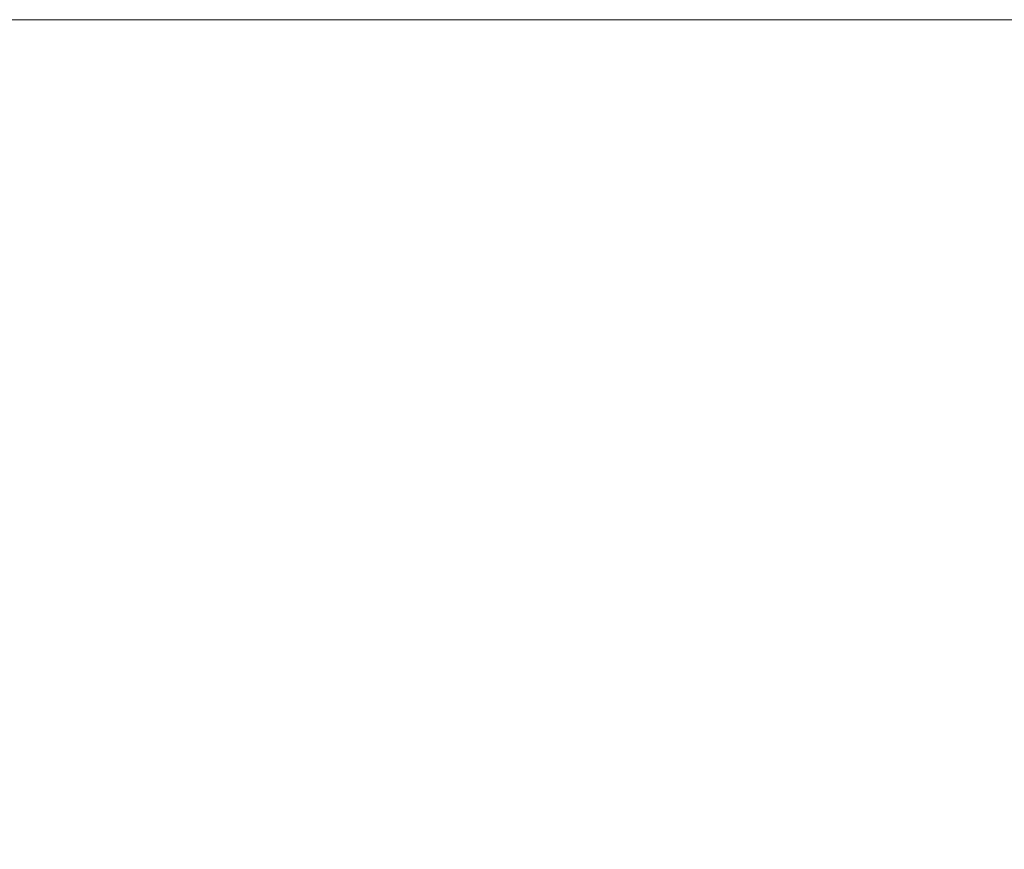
# Model space of a CAD drawing. Header units: centimetres. Extents: x -26 to 27.3, y 37.2 to 39.
# Tile 201 of 256: x -8.0019 to -7.9682, y 38.9717 to 39.0001. Entities that reach past the tile are written whole.
import ezdxf

# ---------------------------------------------------------------- set-up
doc = ezdxf.new("R2010")
doc.units = ezdxf.units.CM
doc.header["$LTSCALE"] = 2.54
doc.layers.add('Lucido design-1', color=7, linetype='Continuous')

# ---------------------------------------------------------------- blocks, each defined once
blk = doc.blocks.new('Gruppo-6-1')
at = {"color": 7, "linetype": 'Continuous', "lineweight": 9}
for points, invisible_edges in [([(27.240266, 39.000065, -349.379592), (27.240266, 39.000112, -349.382667), (-25.859734, 39.000112, -349.382667), (-25.859734, 39.000065, -349.379592)], 8), ([(-25.859734, 39.000112, -349.982667), (-7.993534, 39.000112, -349.585543), (-8.00187, 39.000112, -349.587156)], 9), ([(-8.00187, 39.000112, -349.587156), (-8.010129, 39.000112, -349.58912), (-25.859734, 39.000112, -349.982667)], 10), ([(-25.859734, 39.000112, -349.382667), (9.340266, 39.000112, -349.582667), (-7.959734, 39.000112, -349.582667)], 9), ([(-25.859734, 39.000112, -349.982667), (-25.859734, 39.000112, -349.382667), (-7.976695, 39.000112, -349.583387), (-7.985137, 39.000112, -349.584287)], 10), ([(-7.985137, 39.000112, -349.584287), (-7.993534, 39.000112, -349.585543), (-25.859734, 39.000112, -349.982667)], 10), ([(9.340266, 39.000112, -349.582667), (-25.859734, 39.000112, -349.382667), (27.240266, 39.000112, -349.382667)], 9), ([(-7.959734, 39.000112, -349.582667), (-7.968222, 39.000112, -349.582847), (-25.859734, 39.000112, -349.382667)], 10), ([(-7.968222, 39.000112, -349.582847), (-7.976695, 39.000112, -349.583387), (-25.859734, 39.000112, -349.382667)], 10), ([(27.240266, 39.000065, -373.346355), (27.240266, 39.000112, -373.34943), (-25.859734, 39.000112, -373.34943), (-25.859734, 39.000065, -373.346355)], 8), ([(-25.859734, 39.000112, -373.34943), (9.340266, 39.000112, -373.54943), (-7.959734, 39.000112, -373.54943)], 9), ([(9.340266, 39.000112, -373.54943), (-25.859734, 39.000112, -373.34943), (27.240266, 39.000112, -373.34943)], 9), ([(-7.959734, 39.000112, -373.54943), (-7.968222, 39.000112, -373.54961), (-25.859734, 39.000112, -373.34943)], 10), ([(-25.859734, 39.000112, -373.34943), (-8.00187, 39.000112, -373.553919), (-8.010129, 39.000112, -373.555883)], 9), ([(-25.859734, 39.000112, -373.34943), (-7.985137, 39.000112, -373.55105), (-7.993534, 39.000112, -373.552307)], 9), ([(-7.968222, 39.000112, -373.54961), (-7.976695, 39.000112, -373.55015), (-25.859734, 39.000112, -373.34943)], 10), ([(-7.976695, 39.000112, -373.55015), (-7.985137, 39.000112, -373.55105), (-25.859734, 39.000112, -373.34943)], 10), ([(-7.993534, 39.000112, -373.552307), (-8.00187, 39.000112, -373.553919), (-25.859734, 39.000112, -373.34943)], 10), ([(-8.010129, 39.000112, -349.58912), (-8.00187, 39.000112, -349.587156), (-8.000951, 39.000017, -349.591418), (-8.009031, 39.000017, -349.593339)], 14), ([(-8.010129, 39.000112, -373.555883), (-8.00187, 39.000112, -373.553919), (-8.000951, 39.000017, -373.558181), (-8.009031, 39.000017, -373.560102)], 14), ([(-8.00187, 39.000112, -349.587156), (-7.993534, 39.000112, -349.585543), (-7.992797, 39.000017, -349.589841), (-8.000951, 39.000017, -349.591418)], 14), ([(-8.00187, 39.000112, -373.553919), (-7.993534, 39.000112, -373.552307), (-7.992797, 39.000017, -373.556604), (-8.000951, 39.000017, -373.558181)], 14), ([(-7.993534, 39.000112, -349.585543), (-7.985137, 39.000112, -349.584287), (-7.984583, 39.000017, -349.588611), (-7.992797, 39.000017, -349.589841)], 14), ([(-7.993534, 39.000112, -373.552307), (-7.985137, 39.000112, -373.55105), (-7.984583, 39.000017, -373.555374), (-7.992797, 39.000017, -373.556604)], 14), ([(-7.985137, 39.000112, -349.584287), (-7.976695, 39.000112, -349.583387), (-7.976325, 39.000017, -349.587731), (-7.984583, 39.000017, -349.588611)], 14), ([(-7.985137, 39.000112, -373.55105), (-7.976695, 39.000112, -373.55015), (-7.976325, 39.000017, -373.554494), (-7.984583, 39.000017, -373.555374)], 14), ([(-7.976695, 39.000112, -349.583387), (-7.968222, 39.000112, -349.582847), (-7.968037, 39.000017, -349.587203), (-7.976325, 39.000017, -349.587731)], 14), ([(-7.976695, 39.000112, -373.55015), (-7.968222, 39.000112, -373.54961), (-7.968037, 39.000017, -373.553966), (-7.976325, 39.000017, -373.554494)], 14), ([(-7.968222, 39.000112, -349.582847), (-7.959734, 39.000112, -349.582667), (-7.959734, 39.000017, -349.587027), (-7.968037, 39.000017, -349.587203)], 12), ([(-7.968037, 39.000017, -373.553966), (-7.968222, 39.000112, -373.54961), (-7.959734, 39.000112, -373.54943), (-7.959734, 39.000019, -373.553674)], 9), ([(-25.859734, 39.000065, -349.379592), (-25.859734, 38.999998, -349.378306), (27.240266, 38.999998, -349.378306), (27.240266, 39.000065, -349.379592)], 10), ([(-25.859734, 39.000065, -373.346355), (-25.859734, 38.999998, -373.345069), (27.240266, 38.999998, -373.345069), (27.240266, 39.000065, -373.346355)], 10), ([(27.240266, 38.999851, -349.375446), (27.240266, 38.999998, -349.378306), (-25.859734, 38.999998, -349.378306), (-25.859734, 38.999851, -349.375446)], 10), ([(27.240266, 38.999851, -373.342209), (27.240266, 38.999998, -373.345069), (-25.859734, 38.999998, -373.345069), (-25.859734, 38.999851, -373.342209)], 10), ([(-25.859734, 38.999851, -349.375446), (-25.859734, 38.999712, -349.373953), (27.240266, 38.999712, -349.373953), (27.240266, 38.999851, -349.375446)], 10), ([(-25.859734, 38.999851, -373.342209), (-25.859734, 38.999712, -373.340716), (27.240266, 38.999712, -373.340716), (27.240266, 38.999851, -373.342209)], 10), ([(-8.009031, 39.000017, -349.593339), (-8.000951, 39.000017, -349.591418), (-8.00008, 38.999751, -349.595457), (-8.007989, 38.999751, -349.597338)], 15), ([(-8.009031, 39.000017, -373.560102), (-8.000951, 39.000017, -373.558181), (-8.00008, 38.999751, -373.56222), (-8.007989, 38.999751, -373.564101)], 15), ([(-8.000951, 39.000017, -349.591418), (-7.992797, 39.000017, -349.589841), (-7.992099, 38.999751, -349.593914), (-8.00008, 38.999751, -349.595457)], 15), ([(-8.000951, 39.000017, -373.558181), (-7.992797, 39.000017, -373.556604), (-7.992099, 38.999751, -373.560677), (-8.00008, 38.999751, -373.56222)], 15), ([(-7.992797, 39.000017, -349.589841), (-7.984583, 39.000017, -349.588611), (-7.984059, 38.999751, -349.59271), (-7.992099, 38.999751, -349.593914)], 15), ([(-7.992797, 39.000017, -373.556604), (-7.984583, 39.000017, -373.555374), (-7.984059, 38.999751, -373.559473), (-7.992099, 38.999751, -373.560677)], 15), ([(-7.984583, 39.000017, -349.588611), (-7.976325, 39.000017, -349.587731), (-7.975975, 38.999751, -349.591849), (-7.984059, 38.999751, -349.59271)], 15), ([(-7.984583, 39.000017, -373.555374), (-7.976325, 39.000017, -373.554494), (-7.975975, 38.999751, -373.558612), (-7.984059, 38.999751, -373.559473)], 15), ([(-7.976325, 39.000017, -349.587731), (-7.968037, 39.000017, -349.587203), (-7.967862, 38.999751, -349.591332), (-7.975975, 38.999751, -349.591849)], 15), ([(-7.976325, 39.000017, -373.554494), (-7.968037, 39.000017, -373.553966), (-7.967862, 38.999751, -373.558095), (-7.975975, 38.999751, -373.558612)], 15), ([(27.240266, 38.999465, -349.37131), (27.240266, 38.999712, -349.373953), (-25.859734, 38.999712, -349.373953), (-25.859734, 38.999465, -349.37131)], 10), ([(27.240266, 38.999465, -373.338073), (27.240266, 38.999712, -373.340716), (-25.859734, 38.999712, -373.340716), (-25.859734, 38.999465, -373.338073)], 10), ([(-25.859734, 38.999465, -349.37131), (-25.859734, 38.999236, -349.369617), (27.240266, 38.999236, -349.369617), (27.240266, 38.999465, -349.37131)], 10), ([(-25.859734, 38.999465, -373.338073), (-25.859734, 38.999236, -373.33638), (27.240266, 38.999236, -373.33638), (27.240266, 38.999465, -373.338073)], 10), ([(-8.007989, 38.999751, -349.597338), (-8.00008, 38.999751, -349.595457), (-7.999214, 38.999314, -349.599479), (-8.006953, 38.999314, -349.60132)], 15), ([(-8.007989, 38.999751, -373.564101), (-8.00008, 38.999751, -373.56222), (-7.999214, 38.999314, -373.566242), (-8.006953, 38.999314, -373.568083)], 15), ([(-8.00008, 38.999751, -349.595457), (-7.992099, 38.999751, -349.593914), (-7.991403, 38.999314, -349.597969), (-7.999214, 38.999314, -349.599479)], 15), ([(-8.00008, 38.999751, -373.56222), (-7.992099, 38.999751, -373.560677), (-7.991403, 38.999314, -373.564732), (-7.999214, 38.999314, -373.566242)], 15), ([(-7.992099, 38.999751, -349.593914), (-7.984059, 38.999751, -349.59271), (-7.983536, 38.999314, -349.596791), (-7.991403, 38.999314, -349.597969)], 15), ([(-7.992099, 38.999751, -373.560677), (-7.984059, 38.999751, -373.559473), (-7.983536, 38.999314, -373.563554), (-7.991403, 38.999314, -373.564732)], 15), ([(-7.984059, 38.999751, -349.59271), (-7.975975, 38.999751, -349.591849), (-7.975626, 38.999314, -349.595948), (-7.983536, 38.999314, -349.596791)], 15), ([(-7.984059, 38.999751, -373.559473), (-7.975975, 38.999751, -373.558612), (-7.975626, 38.999314, -373.562712), (-7.983536, 38.999314, -373.563554)], 15), ([(-7.975975, 38.999751, -349.591849), (-7.967862, 38.999751, -349.591332), (-7.967687, 38.999314, -349.595442), (-7.975626, 38.999314, -349.595948)], 15), ([(-7.975975, 38.999751, -373.558612), (-7.967862, 38.999751, -373.558095), (-7.967687, 38.999314, -373.562205), (-7.975626, 38.999314, -373.562712)], 15), ([(27.240266, 38.998907, -349.367189), (27.240266, 38.999236, -349.369617), (-25.859734, 38.999236, -349.369617), (-25.859734, 38.998907, -349.367189)], 10), ([(27.240266, 38.998907, -373.333952), (27.240266, 38.999236, -373.33638), (-25.859734, 38.999236, -373.33638), (-25.859734, 38.998907, -373.333952)], 10), ([(-8.006953, 38.999314, -349.60132), (-7.999214, 38.999314, -349.599479), (-7.998352, 38.998708, -349.603477), (-8.005922, 38.998708, -349.605277)], 15), ([(-8.006953, 38.999314, -373.568083), (-7.999214, 38.999314, -373.566242), (-7.998352, 38.998708, -373.57024), (-8.005922, 38.998708, -373.57204)], 15), ([(-7.999214, 38.999314, -349.599479), (-7.991403, 38.999314, -349.597969), (-7.990712, 38.998708, -349.601999), (-7.998352, 38.998708, -349.603477)], 15), ([(-7.999214, 38.999314, -373.566242), (-7.991403, 38.999314, -373.564732), (-7.990712, 38.998708, -373.568762), (-7.998352, 38.998708, -373.57024)], 15), ([(-7.991403, 38.999314, -349.597969), (-7.983536, 38.999314, -349.596791), (-7.983017, 38.998708, -349.600847), (-7.990712, 38.998708, -349.601999)], 15), ([(-7.991403, 38.999314, -373.564732), (-7.983536, 38.999314, -373.563554), (-7.983017, 38.998708, -373.56761), (-7.990712, 38.998708, -373.568762)], 15), ([(-7.983536, 38.999314, -349.596791), (-7.975626, 38.999314, -349.595948), (-7.975279, 38.998708, -349.600023), (-7.983017, 38.998708, -349.600847)], 15), ([(-7.983536, 38.999314, -373.563554), (-7.975626, 38.999314, -373.562712), (-7.975279, 38.998708, -373.566786), (-7.983017, 38.998708, -373.56761)], 15), ([(-7.975626, 38.999314, -349.595948), (-7.967687, 38.999314, -349.595442), (-7.967513, 38.998708, -349.599528), (-7.975279, 38.998708, -349.600023)], 15), ([(-7.975626, 38.999314, -373.562712), (-7.967687, 38.999314, -373.562205), (-7.967513, 38.998708, -373.566291), (-7.975279, 38.998708, -373.566786)], 15), ([(-25.859734, 38.998907, -349.367189), (-25.859734, 38.998572, -349.365306), (27.240266, 38.998572, -349.365306), (27.240266, 38.998907, -349.367189)], 10), ([(-25.859734, 38.998907, -373.333952), (-25.859734, 38.998572, -373.332069), (27.240266, 38.998572, -373.332069), (27.240266, 38.998907, -373.333952)], 10), ([(27.240266, 38.998177, -349.363092), (27.240266, 38.998572, -349.365306), (-25.859734, 38.998572, -349.365306), (-25.859734, 38.998177, -349.363092)], 10), ([(27.240266, 38.998177, -373.329855), (27.240266, 38.998572, -373.332069), (-25.859734, 38.998572, -373.332069), (-25.859734, 38.998177, -373.329855)], 10), ([(-8.005922, 38.998708, -349.605277), (-7.998352, 38.998708, -349.603477), (-7.997497, 38.997935, -349.607443), (-8.0049, 38.997935, -349.609204)], 15), ([(-8.005922, 38.998708, -373.57204), (-7.998352, 38.998708, -373.57024), (-7.997497, 38.997935, -373.574206), (-8.0049, 38.997935, -373.575967)], 15), ([(-7.998352, 38.998708, -349.603477), (-7.990712, 38.998708, -349.601999), (-7.990027, 38.997935, -349.605998), (-7.997497, 38.997935, -349.607443)], 15), ([(-7.998352, 38.998708, -373.57024), (-7.990712, 38.998708, -373.568762), (-7.990027, 38.997935, -373.572761), (-7.997497, 38.997935, -373.574206)], 15), ([(-7.990712, 38.998708, -349.601999), (-7.983017, 38.998708, -349.600847), (-7.982501, 38.997935, -349.604872), (-7.990027, 38.997935, -349.605998)], 15), ([(-7.990712, 38.998708, -373.568762), (-7.983017, 38.998708, -373.56761), (-7.982501, 38.997935, -373.571635), (-7.990027, 38.997935, -373.572761)], 15), ([(-7.983017, 38.998708, -349.600847), (-7.975279, 38.998708, -349.600023), (-7.974935, 38.997935, -349.604066), (-7.982501, 38.997935, -349.604872)], 15), ([(-7.983017, 38.998708, -373.56761), (-7.975279, 38.998708, -373.566786), (-7.974935, 38.997935, -373.570829), (-7.982501, 38.997935, -373.571635)], 15), ([(-7.975279, 38.998708, -349.600023), (-7.967513, 38.998708, -349.599528), (-7.967341, 38.997935, -349.603581), (-7.974935, 38.997935, -349.604066)], 15), ([(-7.975279, 38.998708, -373.566786), (-7.967513, 38.998708, -373.566291), (-7.967341, 38.997935, -373.570344), (-7.974935, 38.997935, -373.570829)], 15), ([(-25.859734, 38.998177, -349.363092), (-25.859734, 38.99772, -349.361027), (27.240266, 38.99772, -349.361027), (27.240266, 38.998177, -349.363092)], 10), ([(-25.859734, 38.998177, -373.329855), (-25.859734, 38.99772, -373.32779), (27.240266, 38.99772, -373.32779), (27.240266, 38.998177, -373.329855)], 10), ([(-8.0049, 38.997935, -349.609204), (-7.997497, 38.997935, -349.607443), (-7.996651, 38.996995, -349.611371), (-8.003887, 38.996995, -349.613092)], 15), ([(-8.0049, 38.997935, -373.575967), (-7.997497, 38.997935, -373.574206), (-7.996651, 38.996995, -373.578134), (-8.003887, 38.996995, -373.579856)], 15), ([(-7.997497, 38.997935, -349.607443), (-7.990027, 38.997935, -349.605998), (-7.989347, 38.996995, -349.609959), (-7.996651, 38.996995, -349.611371)], 15), ([(-7.997497, 38.997935, -373.574206), (-7.990027, 38.997935, -373.572761), (-7.989347, 38.996995, -373.576722), (-7.996651, 38.996995, -373.578134)], 15), ([(-7.990027, 38.997935, -349.605998), (-7.982501, 38.997935, -349.604872), (-7.981991, 38.996995, -349.608858), (-7.989347, 38.996995, -349.609959)], 15), ([(-7.990027, 38.997935, -373.572761), (-7.982501, 38.997935, -373.571635), (-7.981991, 38.996995, -373.575621), (-7.989347, 38.996995, -373.576722)], 15), ([(-7.982501, 38.997935, -349.604872), (-7.974935, 38.997935, -349.604066), (-7.974594, 38.996995, -349.60807), (-7.981991, 38.996995, -349.608858)], 15), ([(-7.982501, 38.997935, -373.571635), (-7.974935, 38.997935, -373.570829), (-7.974594, 38.996995, -373.574833), (-7.981991, 38.996995, -373.575621)], 15), ([(-7.974935, 38.997935, -349.604066), (-7.967341, 38.997935, -349.603581), (-7.967171, 38.996995, -349.607596), (-7.974594, 38.996995, -349.60807)], 15), ([(-7.974935, 38.997935, -373.570829), (-7.967341, 38.997935, -373.570344), (-7.967171, 38.996995, -373.574359), (-7.974594, 38.996995, -373.574833)], 15), ([(27.240266, 38.997277, -349.359025), (27.240266, 38.99772, -349.361027), (-25.859734, 38.99772, -349.361027), (-25.859734, 38.997277, -349.359025)], 10), ([(27.240266, 38.997277, -373.325788), (27.240266, 38.99772, -373.32779), (-25.859734, 38.99772, -373.32779), (-25.859734, 38.997277, -373.325788)], 10), ([(-25.859734, 38.997277, -349.359025), (-25.859734, 38.996684, -349.35679), (27.240266, 38.996684, -349.35679), (27.240266, 38.997277, -349.359025)], 10), ([(-25.859734, 38.997277, -373.325788), (-25.859734, 38.996684, -373.323553), (27.240266, 38.996684, -373.323553), (27.240266, 38.997277, -373.325788)], 10), ([(-8.003887, 38.996995, -349.613092), (-7.996651, 38.996995, -349.611371), (-7.995814, 38.995892, -349.615255), (-8.002886, 38.995892, -349.616937)], 15), ([(-8.003887, 38.996995, -373.579856), (-7.996651, 38.996995, -373.578134), (-7.995814, 38.995892, -373.582018), (-8.002886, 38.995892, -373.5837)], 15), ([(-7.996651, 38.996995, -349.611371), (-7.989347, 38.996995, -349.609959), (-7.988676, 38.995892, -349.613875), (-7.995814, 38.995892, -349.615255)], 15), ([(-7.996651, 38.996995, -373.578134), (-7.989347, 38.996995, -373.576722), (-7.988676, 38.995892, -373.580638), (-7.995814, 38.995892, -373.582018)], 15), ([(-7.989347, 38.996995, -349.609959), (-7.981991, 38.996995, -349.608858), (-7.981486, 38.995892, -349.612798), (-7.988676, 38.995892, -349.613875)], 15), ([(-7.989347, 38.996995, -373.576722), (-7.981991, 38.996995, -373.575621), (-7.981486, 38.995892, -373.579561), (-7.988676, 38.995892, -373.580638)], 15), ([(-7.981991, 38.996995, -349.608858), (-7.974594, 38.996995, -349.60807), (-7.974257, 38.995892, -349.612028), (-7.981486, 38.995892, -349.612798)], 15), ([(-7.981991, 38.996995, -373.575621), (-7.974594, 38.996995, -373.574833), (-7.974257, 38.995892, -373.578791), (-7.981486, 38.995892, -373.579561)], 15), ([(-7.974594, 38.996995, -349.60807), (-7.967171, 38.996995, -349.607596), (-7.967002, 38.995892, -349.611566), (-7.974257, 38.995892, -349.612028)], 15), ([(-7.974594, 38.996995, -373.574833), (-7.967171, 38.996995, -373.574359), (-7.967002, 38.995892, -373.578329), (-7.974257, 38.995892, -373.578791)], 15), ([(27.240266, 38.996207, -349.354995), (27.240266, 38.996684, -349.35679), (-25.859734, 38.996684, -349.35679), (-25.859734, 38.996207, -349.354995)], 10), ([(27.240266, 38.996207, -373.321758), (27.240266, 38.996684, -373.323553), (-25.859734, 38.996684, -373.323553), (-25.859734, 38.996207, -373.321758)], 10), ([(-25.859734, 38.996207, -349.354995), (-25.859734, 38.995464, -349.352602), (27.240266, 38.995464, -349.352602), (27.240266, 38.996207, -349.354995)], 10), ([(-25.859734, 38.996207, -373.321758), (-25.859734, 38.995464, -373.319365), (27.240266, 38.995464, -373.319365), (27.240266, 38.996207, -373.321758)], 10), ([(-8.009881, 38.995892, -349.618918), (-8.002886, 38.995892, -349.616937), (-8.001898, 38.994626, -349.620731), (-8.008733, 38.994626, -349.622667)], 15), ([(-8.009881, 38.995892, -373.585681), (-8.002886, 38.995892, -373.5837), (-8.001898, 38.994626, -373.587494), (-8.008733, 38.994626, -373.58943)], 15), ([(-8.002886, 38.995892, -349.616937), (-7.995814, 38.995892, -349.615255), (-7.994988, 38.994626, -349.619088), (-8.001898, 38.994626, -349.620731)], 15), ([(-8.002886, 38.995892, -373.5837), (-7.995814, 38.995892, -373.582018), (-7.994988, 38.994626, -373.585851), (-8.001898, 38.994626, -373.587494)], 15), ([(-7.995814, 38.995892, -349.615255), (-7.988676, 38.995892, -349.613875), (-7.988013, 38.994626, -349.617739), (-7.994988, 38.994626, -349.619088)], 15), ([(-7.995814, 38.995892, -373.582018), (-7.988676, 38.995892, -373.580638), (-7.988013, 38.994626, -373.584502), (-7.994988, 38.994626, -373.585851)], 15), ([(-7.988676, 38.995892, -349.613875), (-7.981486, 38.995892, -349.612798), (-7.980988, 38.994626, -349.616687), (-7.988013, 38.994626, -349.617739)], 15), ([(-7.988676, 38.995892, -373.580638), (-7.981486, 38.995892, -373.579561), (-7.980988, 38.994626, -373.58345), (-7.988013, 38.994626, -373.584502)], 15), ([(-7.981486, 38.995892, -349.612798), (-7.974257, 38.995892, -349.612028), (-7.973925, 38.994626, -349.615935), (-7.980988, 38.994626, -349.616687)], 15), ([(-7.981486, 38.995892, -373.579561), (-7.974257, 38.995892, -373.578791), (-7.973925, 38.994626, -373.582698), (-7.980988, 38.994626, -373.58345)], 15), ([(-7.974257, 38.995892, -349.612028), (-7.967002, 38.995892, -349.611566), (-7.966836, 38.994626, -349.615483), (-7.973925, 38.994626, -349.615935)], 15), ([(-7.974257, 38.995892, -373.578791), (-7.967002, 38.995892, -373.578329), (-7.966836, 38.994626, -373.582246), (-7.973925, 38.994626, -373.582698)], 15), ([(27.240266, 38.994969, -349.35101), (27.240266, 38.995464, -349.352602), (-25.859734, 38.995464, -349.352602), (-25.859734, 38.994969, -349.35101)], 10), ([(27.240266, 38.994969, -373.317773), (27.240266, 38.995464, -373.319365), (-25.859734, 38.995464, -373.319365), (-25.859734, 38.994969, -373.317773)], 10), ([(-25.859734, 38.994969, -349.35101), (-25.859734, 38.994062, -349.348471), (27.240266, 38.994062, -349.348471), (27.240266, 38.994969, -349.35101)], 10), ([(-25.859734, 38.994969, -373.317773), (-25.859734, 38.994062, -373.315234), (27.240266, 38.994062, -373.315234), (27.240266, 38.994969, -373.317773)], 10), ([(-8.008733, 38.994626, -349.622667), (-8.001898, 38.994626, -349.620731), (-8.000925, 38.993202, -349.624468), (-8.007602, 38.993202, -349.626359)], 15), ([(-8.008733, 38.994626, -373.58943), (-8.001898, 38.994626, -373.587494), (-8.000925, 38.993202, -373.591232), (-8.007602, 38.993202, -373.593122)], 15), ([(-8.001898, 38.994626, -349.620731), (-7.994988, 38.994626, -349.619088), (-7.994174, 38.993202, -349.622863), (-8.000925, 38.993202, -349.624468)], 15), ([(-8.001898, 38.994626, -373.587494), (-7.994988, 38.994626, -373.585851), (-7.994174, 38.993202, -373.589626), (-8.000925, 38.993202, -373.591232)], 15), ([(-7.994988, 38.994626, -349.619088), (-7.988013, 38.994626, -349.617739), (-7.987361, 38.993202, -349.621545), (-7.994174, 38.993202, -349.622863)], 15), ([(-7.994988, 38.994626, -373.585851), (-7.988013, 38.994626, -373.584502), (-7.987361, 38.993202, -373.588308), (-7.994174, 38.993202, -373.589626)], 15), ([(-7.988013, 38.994626, -349.617739), (-7.980988, 38.994626, -349.616687), (-7.980498, 38.993202, -349.620518), (-7.987361, 38.993202, -349.621545)], 15), ([(-7.988013, 38.994626, -373.584502), (-7.980988, 38.994626, -373.58345), (-7.980498, 38.993202, -373.587281), (-7.987361, 38.993202, -373.588308)], 15), ([(-7.980988, 38.994626, -349.616687), (-7.973925, 38.994626, -349.615935), (-7.973597, 38.993202, -349.619783), (-7.980498, 38.993202, -349.620518)], 15), ([(-7.980988, 38.994626, -373.58345), (-7.973925, 38.994626, -373.582698), (-7.973597, 38.993202, -373.586546), (-7.980498, 38.993202, -373.587281)], 15), ([(-7.973925, 38.994626, -349.615935), (-7.966836, 38.994626, -349.615483), (-7.966672, 38.993202, -349.619341), (-7.973597, 38.993202, -349.619783)], 15), ([(-7.973925, 38.994626, -373.582698), (-7.966836, 38.994626, -373.582246), (-7.966672, 38.993202, -373.586104), (-7.973597, 38.993202, -373.586546)], 15), ([(27.240266, 38.993564, -349.347077), (27.240266, 38.994062, -349.348471), (-25.859734, 38.994062, -349.348471), (-25.859734, 38.993564, -349.347077)], 10), ([(27.240266, 38.993564, -373.31384), (27.240266, 38.994062, -373.315234), (-25.859734, 38.994062, -373.315234), (-25.859734, 38.993564, -373.31384)], 10), ([(-25.859734, 38.993564, -349.347077), (-25.859734, 38.992483, -349.344405), (27.240266, 38.992483, -349.344405), (27.240266, 38.993564, -349.347077)], 10), ([(-25.859734, 38.993564, -373.31384), (-25.859734, 38.992483, -373.311168), (27.240266, 38.992483, -373.311168), (27.240266, 38.993564, -373.31384)], 10), ([(-8.007602, 38.993202, -349.626359), (-8.000925, 38.993202, -349.624468), (-7.999969, 38.991622, -349.628143), (-8.006491, 38.991622, -349.62999)], 15), ([(-8.007602, 38.993202, -373.593122), (-8.000925, 38.993202, -373.591232), (-7.999969, 38.991622, -373.594906), (-8.006491, 38.991622, -373.596753)], 15), ([(-8.000925, 38.993202, -349.624468), (-7.994174, 38.993202, -349.622863), (-7.993374, 38.991622, -349.626574), (-7.999969, 38.991622, -349.628143)], 15), ([(-8.000925, 38.993202, -373.591232), (-7.994174, 38.993202, -373.589626), (-7.993374, 38.991622, -373.593337), (-7.999969, 38.991622, -373.594906)], 15), ([(-7.994174, 38.993202, -349.622863), (-7.987361, 38.993202, -349.621545), (-7.986719, 38.991622, -349.625287), (-7.993374, 38.991622, -349.626574)], 15), ([(-7.994174, 38.993202, -373.589626), (-7.987361, 38.993202, -373.588308), (-7.986719, 38.991622, -373.59205), (-7.993374, 38.991622, -373.593337)], 15), ([(-7.987361, 38.993202, -349.621545), (-7.980498, 38.993202, -349.620518), (-7.980015, 38.991622, -349.624284), (-7.986719, 38.991622, -349.625287)], 15), ([(-7.987361, 38.993202, -373.588308), (-7.980498, 38.993202, -373.587281), (-7.980015, 38.991622, -373.591047), (-7.986719, 38.991622, -373.59205)], 15), ([(-7.980498, 38.993202, -349.620518), (-7.973597, 38.993202, -349.619783), (-7.973275, 38.991622, -349.623566), (-7.980015, 38.991622, -349.624284)], 15), ([(-7.980498, 38.993202, -373.587281), (-7.973597, 38.993202, -373.586546), (-7.973275, 38.991622, -373.590329), (-7.980015, 38.991622, -373.591047)], 15), ([(-7.973597, 38.993202, -349.619783), (-7.966672, 38.993202, -349.619341), (-7.966511, 38.991622, -349.623134), (-7.973275, 38.991622, -349.623566)], 15), ([(-7.973597, 38.993202, -373.586546), (-7.966672, 38.993202, -373.586104), (-7.966511, 38.991622, -373.589897), (-7.973275, 38.991622, -373.590329)], 15), ([(27.240266, 38.991995, -349.343202), (27.240266, 38.992483, -349.344405), (-25.859734, 38.992483, -349.344405), (-25.859734, 38.991995, -349.343202)], 10), ([(27.240266, 38.991995, -373.309965), (27.240266, 38.992483, -373.311168), (-25.859734, 38.992483, -373.311168), (-25.859734, 38.991995, -373.309965)], 10), ([(-25.859734, 38.991995, -349.343202), (-25.859734, 38.990727, -349.340412), (27.240266, 38.990727, -349.340412), (27.240266, 38.991995, -349.343202)], 10), ([(-25.859734, 38.991995, -373.309965), (-25.859734, 38.990727, -373.307175), (27.240266, 38.990727, -373.307175), (27.240266, 38.991995, -373.309965)], 10), ([(-8.006491, 38.991622, -349.62999), (-7.999969, 38.991622, -349.628143), (-7.99903, 38.989888, -349.631748), (-8.0054, 38.989888, -349.633552)], 15), ([(-8.006491, 38.991622, -373.596753), (-7.999969, 38.991622, -373.594906), (-7.99903, 38.989888, -373.598511), (-8.0054, 38.989888, -373.600315)], 15), ([(-7.999969, 38.991622, -349.628143), (-7.993374, 38.991622, -349.626574), (-7.992589, 38.989888, -349.630216), (-7.99903, 38.989888, -349.631748)], 15), ([(-7.999969, 38.991622, -373.594906), (-7.993374, 38.991622, -373.593337), (-7.992589, 38.989888, -373.596979), (-7.99903, 38.989888, -373.598511)], 15), ([(-7.993374, 38.991622, -349.626574), (-7.986719, 38.991622, -349.625287), (-7.98609, 38.989888, -349.628959), (-7.992589, 38.989888, -349.630216)], 15), ([(-7.993374, 38.991622, -373.593337), (-7.986719, 38.991622, -373.59205), (-7.98609, 38.989888, -373.595722), (-7.992589, 38.989888, -373.596979)], 15), ([(-7.986719, 38.991622, -349.625287), (-7.980015, 38.991622, -349.624284), (-7.979542, 38.989888, -349.627979), (-7.98609, 38.989888, -349.628959)], 15), ([(-7.986719, 38.991622, -373.59205), (-7.980015, 38.991622, -373.591047), (-7.979542, 38.989888, -373.594742), (-7.98609, 38.989888, -373.595722)], 15), ([(-7.980015, 38.991622, -349.624284), (-7.973275, 38.991622, -349.623566), (-7.972959, 38.989888, -349.627277), (-7.979542, 38.989888, -349.627979)], 15), ([(-7.980015, 38.991622, -373.591047), (-7.973275, 38.991622, -373.590329), (-7.972959, 38.989888, -373.594041), (-7.979542, 38.989888, -373.594742)], 15), ([(-7.973275, 38.991622, -349.623566), (-7.966511, 38.991622, -349.623134), (-7.966352, 38.989888, -349.626856), (-7.972959, 38.989888, -349.627277)], 15), ([(-7.973275, 38.991622, -373.590329), (-7.966511, 38.991622, -373.589897), (-7.966352, 38.989888, -373.593619), (-7.972959, 38.989888, -373.594041)], 15), ([(27.240266, 38.990264, -349.339392), (27.240266, 38.990727, -349.340412), (-25.859734, 38.990727, -349.340412), (-25.859734, 38.990264, -349.339392)], 10), ([(27.240266, 38.990264, -373.306155), (27.240266, 38.990727, -373.307175), (-25.859734, 38.990727, -373.307175), (-25.859734, 38.990264, -373.306155)], 10), ([(-25.859734, 38.990264, -349.339392), (-25.859734, 38.988799, -349.336499), (27.240266, 38.988799, -349.336499), (27.240266, 38.990264, -349.339392)], 10), ([(-25.859734, 38.990264, -373.306155), (-25.859734, 38.988799, -373.303262), (27.240266, 38.988799, -373.303262), (27.240266, 38.990264, -373.306155)], 10), ([(-8.0054, 38.989888, -349.633552), (-7.99903, 38.989888, -349.631748), (-7.998111, 38.988004, -349.635278), (-8.004332, 38.988004, -349.637039)], 15), ([(-8.0054, 38.989888, -373.600315), (-7.99903, 38.989888, -373.598511), (-7.998111, 38.988004, -373.602041), (-8.004332, 38.988004, -373.603802)], 15), ([(-7.99903, 38.989888, -349.631748), (-7.992589, 38.989888, -349.630216), (-7.991821, 38.988004, -349.633782), (-7.998111, 38.988004, -349.635278)], 15), ([(-7.99903, 38.989888, -373.598511), (-7.992589, 38.989888, -373.596979), (-7.991821, 38.988004, -373.600545), (-7.998111, 38.988004, -373.602041)], 15), ([(-7.992589, 38.989888, -349.630216), (-7.98609, 38.989888, -349.628959), (-7.985473, 38.988004, -349.632554), (-7.991821, 38.988004, -349.633782)], 15), ([(-7.992589, 38.989888, -373.596979), (-7.98609, 38.989888, -373.595722), (-7.985473, 38.988004, -373.599317), (-7.991821, 38.988004, -373.600545)], 15), ([(-7.98609, 38.989888, -349.628959), (-7.979542, 38.989888, -349.627979), (-7.979079, 38.988004, -349.631597), (-7.985473, 38.988004, -349.632554)], 15), ([(-7.98609, 38.989888, -373.595722), (-7.979542, 38.989888, -373.594742), (-7.979079, 38.988004, -373.59836), (-7.985473, 38.988004, -373.599317)], 15), ([(-7.979542, 38.989888, -349.627979), (-7.972959, 38.989888, -349.627277), (-7.97265, 38.988004, -349.630912), (-7.979079, 38.988004, -349.631597)], 15), ([(-7.979542, 38.989888, -373.594742), (-7.972959, 38.989888, -373.594041), (-7.97265, 38.988004, -373.597675), (-7.979079, 38.988004, -373.59836)], 15), ([(-7.972959, 38.989888, -349.627277), (-7.966352, 38.989888, -349.626856), (-7.966198, 38.988004, -349.630501), (-7.97265, 38.988004, -349.630912)], 15), ([(-7.972959, 38.989888, -373.594041), (-7.966352, 38.989888, -373.593619), (-7.966198, 38.988004, -373.597264), (-7.97265, 38.988004, -373.597675)], 15), ([(27.240266, 38.988373, -349.335655), (27.240266, 38.988799, -349.336499), (-25.859734, 38.988799, -349.336499), (-25.859734, 38.988373, -349.335655)], 10), ([(27.240266, 38.988373, -373.302418), (27.240266, 38.988799, -373.303262), (-25.859734, 38.988799, -373.303262), (-25.859734, 38.988373, -373.302418)], 10), ([(-25.859734, 38.988373, -349.335655), (-25.859734, 38.986703, -349.332673), (27.240266, 38.986703, -349.332673), (27.240266, 38.988373, -349.335655)], 10), ([(-25.859734, 38.988373, -373.302418), (-25.859734, 38.986703, -373.299436), (27.240266, 38.986703, -373.299436), (27.240266, 38.988373, -373.302418)], 10), ([(-8.004332, 38.988004, -349.637039), (-7.998111, 38.988004, -349.635278), (-7.997213, 38.985974, -349.638727), (-8.003288, 38.985974, -349.640447)], 15), ([(-8.004332, 38.988004, -373.603802), (-7.998111, 38.988004, -373.602041), (-7.997213, 38.985974, -373.60549), (-8.003288, 38.985974, -373.60721)], 15), ([(-7.998111, 38.988004, -349.635278), (-7.991821, 38.988004, -349.633782), (-7.99107, 38.985974, -349.637266), (-7.997213, 38.985974, -349.638727)], 15), ([(-7.998111, 38.988004, -373.602041), (-7.991821, 38.988004, -373.600545), (-7.99107, 38.985974, -373.604029), (-7.997213, 38.985974, -373.60549)], 15), ([(-7.991821, 38.988004, -349.633782), (-7.985473, 38.988004, -349.632554), (-7.984871, 38.985974, -349.636067), (-7.99107, 38.985974, -349.637266)], 15), ([(-7.991821, 38.988004, -373.600545), (-7.985473, 38.988004, -373.599317), (-7.984871, 38.985974, -373.60283), (-7.99107, 38.985974, -373.604029)], 15), ([(-7.985473, 38.988004, -349.632554), (-7.979079, 38.988004, -349.631597), (-7.978626, 38.985974, -349.635132), (-7.984871, 38.985974, -349.636067)], 15), ([(-7.985473, 38.988004, -373.599317), (-7.979079, 38.988004, -373.59836), (-7.978626, 38.985974, -373.601895), (-7.984871, 38.985974, -373.60283)], 15), ([(-7.979079, 38.988004, -349.631597), (-7.97265, 38.988004, -349.630912), (-7.972348, 38.985974, -349.634463), (-7.978626, 38.985974, -349.635132)], 15), ([(-7.979079, 38.988004, -373.59836), (-7.97265, 38.988004, -373.597675), (-7.972348, 38.985974, -373.601227), (-7.978626, 38.985974, -373.601895)], 15), ([(-7.97265, 38.988004, -349.630912), (-7.966198, 38.988004, -349.630501), (-7.966046, 38.985974, -349.634062), (-7.972348, 38.985974, -349.634463)], 15), ([(-7.97265, 38.988004, -373.597675), (-7.966198, 38.988004, -373.597264), (-7.966046, 38.985974, -373.600825), (-7.972348, 38.985974, -373.601227)], 15), ([(27.240266, 38.986325, -349.331997), (27.240266, 38.986703, -349.332673), (-25.859734, 38.986703, -349.332673), (-25.859734, 38.986325, -349.331997)], 10), ([(27.240266, 38.986325, -373.29876), (27.240266, 38.986703, -373.299436), (-25.859734, 38.986703, -373.299436), (-25.859734, 38.986325, -373.29876)], 10), ([(-25.859734, 38.986325, -349.331997), (-25.859734, 38.984442, -349.328942), (27.240266, 38.984442, -349.328942), (27.240266, 38.986325, -349.331997)], 10), ([(-25.859734, 38.986325, -373.29876), (-25.859734, 38.984442, -373.295705), (27.240266, 38.984442, -373.295705), (27.240266, 38.986325, -373.29876)], 10), ([(-8.003288, 38.985974, -349.640447), (-7.997213, 38.985974, -349.638727), (-7.996337, 38.983802, -349.64209), (-8.00227, 38.983802, -349.64377)], 15), ([(-8.003288, 38.985974, -373.60721), (-7.997213, 38.985974, -373.60549), (-7.996337, 38.983802, -373.608853), (-8.00227, 38.983802, -373.610533)], 15), ([(-7.997213, 38.985974, -349.638727), (-7.99107, 38.985974, -349.637266), (-7.990338, 38.983802, -349.640663), (-7.996337, 38.983802, -349.64209)], 15), ([(-7.997213, 38.985974, -373.60549), (-7.99107, 38.985974, -373.604029), (-7.990338, 38.983802, -373.607426), (-7.996337, 38.983802, -373.608853)], 15), ([(-7.99107, 38.985974, -349.637266), (-7.984871, 38.985974, -349.636067), (-7.984283, 38.983802, -349.639492), (-7.990338, 38.983802, -349.640663)], 15), ([(-7.99107, 38.985974, -373.604029), (-7.984871, 38.985974, -373.60283), (-7.984283, 38.983802, -373.606255), (-7.990338, 38.983802, -373.607426)], 15), ([(-7.984871, 38.985974, -349.636067), (-7.978626, 38.985974, -349.635132), (-7.978185, 38.983802, -349.638579), (-7.984283, 38.983802, -349.639492)], 15), ([(-7.984871, 38.985974, -373.60283), (-7.978626, 38.985974, -373.601895), (-7.978185, 38.983802, -373.605342), (-7.984283, 38.983802, -373.606255)], 15), ([(-7.978626, 38.985974, -349.635132), (-7.972348, 38.985974, -349.634463), (-7.972053, 38.983802, -349.637926), (-7.978185, 38.983802, -349.638579)], 15), ([(-7.978626, 38.985974, -373.601895), (-7.972348, 38.985974, -373.601227), (-7.972053, 38.983802, -373.604689), (-7.978185, 38.983802, -373.605342)], 15), ([(-7.972348, 38.985974, -349.634463), (-7.966046, 38.985974, -349.634062), (-7.965899, 38.983802, -349.637533), (-7.972053, 38.983802, -349.637926)], 15), ([(-7.972348, 38.985974, -373.601227), (-7.966046, 38.985974, -373.600825), (-7.965899, 38.983802, -373.604297), (-7.972053, 38.983802, -373.604689)], 15), ([(27.240266, 38.984123, -349.328425), (27.240266, 38.984442, -349.328942), (-25.859734, 38.984442, -349.328942), (-25.859734, 38.984123, -349.328425)], 10), ([(27.240266, 38.984123, -373.295188), (27.240266, 38.984442, -373.295705), (-25.859734, 38.984442, -373.295705), (-25.859734, 38.984123, -373.295188)], 10), ([(-25.859734, 38.984123, -349.328425), (-25.859734, 38.98202, -349.325314), (27.240266, 38.98202, -349.325314), (27.240266, 38.984123, -349.328425)], 10), ([(-25.859734, 38.984123, -373.295188), (-25.859734, 38.98202, -373.292077), (27.240266, 38.98202, -373.292077), (27.240266, 38.984123, -373.295188)], 10), ([(-8.008127, 38.983802, -349.6457), (-8.00227, 38.983802, -349.64377), (-8.001281, 38.981491, -349.647002), (-8.007001, 38.981491, -349.648887)], 15), ([(-8.008127, 38.983802, -373.612464), (-8.00227, 38.983802, -373.610533), (-8.001281, 38.981491, -373.613765), (-8.007001, 38.981491, -373.61565)], 15), ([(-8.00227, 38.983802, -349.64377), (-7.996337, 38.983802, -349.64209), (-7.995485, 38.981491, -349.645361), (-8.001281, 38.981491, -349.647002)], 15), ([(-8.00227, 38.983802, -373.610533), (-7.996337, 38.983802, -373.608853), (-7.995485, 38.981491, -373.612124), (-8.001281, 38.981491, -373.613765)], 15), ([(-7.996337, 38.983802, -349.64209), (-7.990338, 38.983802, -349.640663), (-7.989626, 38.981491, -349.643967), (-7.995485, 38.981491, -349.645361)], 15), ([(-7.996337, 38.983802, -373.608853), (-7.990338, 38.983802, -373.607426), (-7.989626, 38.981491, -373.61073), (-7.995485, 38.981491, -373.612124)], 15), ([(-7.990338, 38.983802, -349.640663), (-7.984283, 38.983802, -349.639492), (-7.983712, 38.981491, -349.642823), (-7.989626, 38.981491, -349.643967)], 15), ([(-7.990338, 38.983802, -373.607426), (-7.984283, 38.983802, -373.606255), (-7.983712, 38.981491, -373.609587), (-7.989626, 38.981491, -373.61073)], 15), ([(-7.984283, 38.983802, -349.639492), (-7.978185, 38.983802, -349.638579), (-7.977756, 38.981491, -349.641932), (-7.983712, 38.981491, -349.642823)], 15), ([(-7.984283, 38.983802, -373.606255), (-7.978185, 38.983802, -373.605342), (-7.977756, 38.981491, -373.608695), (-7.983712, 38.981491, -373.609587)], 15), ([(-7.978185, 38.983802, -349.638579), (-7.972053, 38.983802, -349.637926), (-7.971766, 38.981491, -349.641294), (-7.977756, 38.981491, -349.641932)], 15), ([(-7.978185, 38.983802, -373.605342), (-7.972053, 38.983802, -373.604689), (-7.971766, 38.981491, -373.608057), (-7.977756, 38.981491, -373.608695)], 15), ([(-7.972053, 38.983802, -349.637926), (-7.965899, 38.983802, -349.637533), (-7.965755, 38.981491, -349.64091), (-7.971766, 38.981491, -349.641294)], 15), ([(-7.972053, 38.983802, -373.604689), (-7.965899, 38.983802, -373.604297), (-7.965755, 38.981491, -373.607674), (-7.971766, 38.981491, -373.608057)], 15), ([(27.240266, 38.981771, -349.324944), (27.240266, 38.98202, -349.325314), (-25.859734, 38.98202, -349.325314), (-25.859734, 38.981771, -349.324944)], 10), ([(27.240266, 38.981771, -373.291708), (27.240266, 38.98202, -373.292077), (-25.859734, 38.98202, -373.292077), (-25.859734, 38.981771, -373.291708)], 10), ([(-25.859734, 38.981771, -349.324944), (-25.859734, 38.979443, -349.321794), (27.240266, 38.979443, -349.321794), (27.240266, 38.981771, -349.324944)], 10), ([(-25.859734, 38.981771, -373.291708), (-25.859734, 38.979443, -373.288557), (27.240266, 38.979443, -373.288557), (27.240266, 38.981771, -373.291708)], 10), ([(-8.007001, 38.981491, -349.648887), (-8.001281, 38.981491, -349.647002), (-8.00032, 38.979046, -349.650138), (-8.005908, 38.979046, -349.65198)], 15), ([(-8.007001, 38.981491, -373.61565), (-8.001281, 38.981491, -373.613765), (-8.00032, 38.979046, -373.616901), (-8.005908, 38.979046, -373.618743)], 15), ([(-8.001281, 38.981491, -349.647002), (-7.995485, 38.981491, -349.645361), (-7.994659, 38.979046, -349.648535), (-8.00032, 38.979046, -349.650138)], 15), ([(-8.001281, 38.981491, -373.613765), (-7.995485, 38.981491, -373.612124), (-7.994659, 38.979046, -373.615298), (-8.00032, 38.979046, -373.616901)], 15), ([(-7.995485, 38.981491, -349.645361), (-7.989626, 38.981491, -349.643967), (-7.988935, 38.979046, -349.647173), (-7.994659, 38.979046, -349.648535)], 15), ([(-7.995485, 38.981491, -373.612124), (-7.989626, 38.981491, -373.61073), (-7.988935, 38.979046, -373.613936), (-7.994659, 38.979046, -373.615298)], 15), ([(-7.989626, 38.981491, -349.643967), (-7.983712, 38.981491, -349.642823), (-7.983158, 38.979046, -349.646056), (-7.988935, 38.979046, -349.647173)], 15), ([(-7.989626, 38.981491, -373.61073), (-7.983712, 38.981491, -373.609587), (-7.983158, 38.979046, -373.612819), (-7.988935, 38.979046, -373.613936)], 15), ([(-7.983712, 38.981491, -349.642823), (-7.977756, 38.981491, -349.641932), (-7.977339, 38.979046, -349.645185), (-7.983158, 38.979046, -349.646056)], 15), ([(-7.983712, 38.981491, -373.609587), (-7.977756, 38.981491, -373.608695), (-7.977339, 38.979046, -373.611948), (-7.983158, 38.979046, -373.612819)], 15), ([(-7.977756, 38.981491, -349.641932), (-7.971766, 38.981491, -349.641294), (-7.971488, 38.979046, -349.644562), (-7.977339, 38.979046, -349.645185)], 15), ([(-7.977756, 38.981491, -373.608695), (-7.971766, 38.981491, -373.608057), (-7.971488, 38.979046, -373.611325), (-7.977339, 38.979046, -373.611948)], 15), ([(-7.971766, 38.981491, -349.641294), (-7.965755, 38.981491, -349.64091), (-7.965616, 38.979046, -349.644187), (-7.971488, 38.979046, -349.644562)], 15), ([(-7.971766, 38.981491, -373.608057), (-7.965755, 38.981491, -373.607674), (-7.965616, 38.979046, -373.61095), (-7.971488, 38.979046, -373.611325)], 15), ([(27.240266, 38.979272, -349.321563), (27.240266, 38.979443, -349.321794), (-25.859734, 38.979443, -349.321794), (-25.859734, 38.979272, -349.321563)], 10), ([(27.240266, 38.979272, -373.288326), (27.240266, 38.979443, -373.288557), (-25.859734, 38.979443, -373.288557), (-25.859734, 38.979272, -373.288326)], 10), ([(-25.859734, 38.979272, -349.321563), (-25.859734, 38.976714, -349.31839), (27.240266, 38.976714, -349.31839), (27.240266, 38.979272, -349.321563)], 10), ([(-25.859734, 38.979272, -373.288326), (-25.859734, 38.976714, -373.285153), (27.240266, 38.976714, -373.285153), (27.240266, 38.979272, -373.288326)], 10), ([(-8.005908, 38.979046, -349.65198), (-8.00032, 38.979046, -349.650138), (-7.999391, 38.976471, -349.653173), (-8.004851, 38.976471, -349.654972)], 15), ([(-8.005908, 38.979046, -373.618743), (-8.00032, 38.979046, -373.616901), (-7.999391, 38.976471, -373.619936), (-8.004851, 38.976471, -373.621735)], 15), ([(-8.00032, 38.979046, -349.650138), (-7.994659, 38.979046, -349.648535), (-7.993859, 38.976471, -349.651606), (-7.999391, 38.976471, -349.653173)], 15), ([(-8.00032, 38.979046, -373.616901), (-7.994659, 38.979046, -373.615298), (-7.993859, 38.976471, -373.618369), (-7.999391, 38.976471, -373.619936)], 15), ([(-7.994659, 38.979046, -349.648535), (-7.988935, 38.979046, -349.647173), (-7.988266, 38.976471, -349.650276), (-7.993859, 38.976471, -349.651606)], 15), ([(-7.994659, 38.979046, -373.615298), (-7.988935, 38.979046, -373.613936), (-7.988266, 38.976471, -373.617039), (-7.993859, 38.976471, -373.618369)], 15), ([(-7.988935, 38.979046, -349.647173), (-7.983158, 38.979046, -349.646056), (-7.982622, 38.976471, -349.649184), (-7.988266, 38.976471, -349.650276)], 15), ([(-7.988935, 38.979046, -373.613936), (-7.983158, 38.979046, -373.612819), (-7.982622, 38.976471, -373.615947), (-7.988266, 38.976471, -373.617039)], 15), ([(-7.983158, 38.979046, -349.646056), (-7.977339, 38.979046, -349.645185), (-7.976936, 38.976471, -349.648333), (-7.982622, 38.976471, -349.649184)], 15), ([(-7.983158, 38.979046, -373.612819), (-7.977339, 38.979046, -373.611948), (-7.976936, 38.976471, -373.615096), (-7.982622, 38.976471, -373.615947)], 15), ([(-7.977339, 38.979046, -349.645185), (-7.971488, 38.979046, -349.644562), (-7.971219, 38.976471, -349.647724), (-7.976936, 38.976471, -349.648333)], 15), ([(-7.977339, 38.979046, -373.611948), (-7.971488, 38.979046, -373.611325), (-7.971219, 38.976471, -373.614487), (-7.976936, 38.976471, -373.615096)], 15), ([(-7.971488, 38.979046, -349.644562), (-7.965616, 38.979046, -349.644187), (-7.965482, 38.976471, -349.647358), (-7.971219, 38.976471, -349.647724)], 15), ([(-7.971488, 38.979046, -373.611325), (-7.965616, 38.979046, -373.61095), (-7.965482, 38.976471, -373.614121), (-7.971219, 38.976471, -373.614487)], 15), ([(27.240266, 38.976631, -349.318286), (27.240266, 38.976714, -349.31839), (-25.859734, 38.976714, -349.31839), (-25.859734, 38.976631, -349.318286)], 10), ([(27.240266, 38.976631, -373.285049), (27.240266, 38.976714, -373.285153), (-25.859734, 38.976714, -373.285153), (-25.859734, 38.976631, -373.285049)], 10), ([(-25.859734, 38.976631, -349.318286), (-25.859734, 38.973851, -349.31512), (27.240266, 38.973851, -349.31512), (27.240266, 38.976631, -349.318286)], 10), ([(-25.859734, 38.976631, -373.285049), (-25.859734, 38.973851, -373.281883), (27.240266, 38.973851, -373.281883), (27.240266, 38.976631, -373.285049)], 10), ([(-8.004851, 38.976471, -349.654972), (-7.999391, 38.976471, -349.653173), (-7.998494, 38.973772, -349.656102), (-8.00383, 38.973772, -349.657861)], 15), ([(-8.004851, 38.976471, -373.621735), (-7.999391, 38.976471, -373.619936), (-7.998494, 38.973772, -373.622865), (-8.00383, 38.973772, -373.624624)], 15), ([(-7.999391, 38.976471, -349.653173), (-7.993859, 38.976471, -349.651606), (-7.993087, 38.973772, -349.654571), (-7.998494, 38.973772, -349.656102)], 15), ([(-7.999391, 38.976471, -373.619936), (-7.993859, 38.976471, -373.618369), (-7.993087, 38.973772, -373.621334), (-7.998494, 38.973772, -373.622865)], 15), ([(-7.993859, 38.976471, -349.651606), (-7.988266, 38.976471, -349.650276), (-7.987621, 38.973772, -349.653271), (-7.993087, 38.973772, -349.654571)], 15), ([(-7.993859, 38.976471, -373.618369), (-7.988266, 38.976471, -373.617039), (-7.987621, 38.973772, -373.620034), (-7.993087, 38.973772, -373.621334)], 15), ([(-7.988266, 38.976471, -349.650276), (-7.982622, 38.976471, -349.649184), (-7.982104, 38.973772, -349.652204), (-7.987621, 38.973772, -349.653271)], 15), ([(-7.988266, 38.976471, -373.617039), (-7.982622, 38.976471, -373.615947), (-7.982104, 38.973772, -373.618967), (-7.987621, 38.973772, -373.620034)], 15), ([(-7.982622, 38.976471, -349.649184), (-7.976936, 38.976471, -349.648333), (-7.976547, 38.973772, -349.651372), (-7.982104, 38.973772, -349.652204)], 15), ([(-7.982622, 38.976471, -373.615947), (-7.976936, 38.976471, -373.615096), (-7.976547, 38.973772, -373.618135), (-7.982104, 38.973772, -373.618967)], 15), ([(-7.976936, 38.976471, -349.648333), (-7.971219, 38.976471, -349.647724), (-7.970959, 38.973772, -349.650777), (-7.976547, 38.973772, -349.651372)], 15), ([(-7.976936, 38.976471, -373.615096), (-7.971219, 38.976471, -373.614487), (-7.970959, 38.973772, -373.61754), (-7.976547, 38.973772, -373.618135)], 15), ([(-7.971219, 38.976471, -349.647724), (-7.965482, 38.976471, -349.647358), (-7.965352, 38.973772, -349.650419), (-7.970959, 38.973772, -349.650777)], 15), ([(-7.971219, 38.976471, -373.614487), (-7.965482, 38.976471, -373.614121), (-7.965352, 38.973772, -373.617182), (-7.970959, 38.973772, -373.61754)], 15), ([(-25.859734, 38.973851, -349.31512), (-25.859734, 38.973839, -349.315108), (27.240266, 38.973839, -349.315108), (27.240266, 38.973851, -349.31512)], 10), ([(-25.859734, 38.973851, -373.281883), (-25.859734, 38.973839, -373.281871), (27.240266, 38.973839, -373.281871), (27.240266, 38.973851, -373.281883)], 10), ([(27.240266, 38.970937, -349.31207), (27.240266, 38.973839, -349.315108), (-25.859734, 38.973839, -349.315108), (-25.859734, 38.970937, -349.31207)], 10), ([(27.240266, 38.970937, -373.278833), (27.240266, 38.973839, -373.281871), (-25.859734, 38.973839, -373.281871), (-25.859734, 38.970937, -373.278833)], 10), ([(-8.00383, 38.973772, -349.657861), (-7.998494, 38.973772, -349.656102), (-7.997631, 38.970952, -349.658921), (-8.002848, 38.970952, -349.66064)], 15), ([(-8.00383, 38.973772, -373.624624), (-7.998494, 38.973772, -373.622865), (-7.997631, 38.970952, -373.625684), (-8.002848, 38.970952, -373.627403)], 15), ([(-7.998494, 38.973772, -349.656102), (-7.993087, 38.973772, -349.654571), (-7.992344, 38.970952, -349.657424), (-7.997631, 38.970952, -349.658921)], 15), ([(-7.998494, 38.973772, -373.622865), (-7.993087, 38.973772, -373.621334), (-7.992344, 38.970952, -373.624187), (-7.997631, 38.970952, -373.625684)], 15), ([(-7.993087, 38.973772, -349.654571), (-7.987621, 38.973772, -349.653271), (-7.987, 38.970952, -349.656152), (-7.992344, 38.970952, -349.657424)], 15), ([(-7.993087, 38.973772, -373.621334), (-7.987621, 38.973772, -373.620034), (-7.987, 38.970952, -373.622915), (-7.992344, 38.970952, -373.624187)], 15), ([(-7.987621, 38.973772, -349.653271), (-7.982104, 38.973772, -349.652204), (-7.981606, 38.970952, -349.655109), (-7.987, 38.970952, -349.656152)], 15), ([(-7.987621, 38.973772, -373.620034), (-7.982104, 38.973772, -373.618967), (-7.981606, 38.970952, -373.621872), (-7.987, 38.970952, -373.622915)], 15), ([(-7.982104, 38.973772, -349.652204), (-7.976547, 38.973772, -349.651372), (-7.976172, 38.970952, -349.654296), (-7.981606, 38.970952, -349.655109)], 15), ([(-7.982104, 38.973772, -373.618967), (-7.976547, 38.973772, -373.618135), (-7.976172, 38.970952, -373.621059), (-7.981606, 38.970952, -373.621872)], 15), ([(-7.976547, 38.973772, -349.651372), (-7.970959, 38.973772, -349.650777), (-7.970709, 38.970952, -349.653714), (-7.976172, 38.970952, -349.654296)], 15), ([(-7.976547, 38.973772, -373.618135), (-7.970959, 38.973772, -373.61754), (-7.970709, 38.970952, -373.620477), (-7.976172, 38.970952, -373.621059)], 15), ([(-7.970959, 38.973772, -349.650777), (-7.965352, 38.973772, -349.650419), (-7.965226, 38.970952, -349.653364), (-7.970709, 38.970952, -349.653714)], 15), ([(-7.970959, 38.973772, -373.61754), (-7.965352, 38.973772, -373.617182), (-7.965226, 38.970952, -373.620127), (-7.970709, 38.970952, -373.620477)], 15)]:
    blk.add_3dface(points, dxfattribs=dict(at, invisible_edges=invisible_edges))

msp = doc.modelspace()

# ---------------------------------------------------------------- block references
at = {"layer": 'Lucido design-1', "color": 7}
msp.add_blockref('Gruppo-6-1', (0, 0), dxfattribs=at)

doc.saveas('drawing.dxf')
